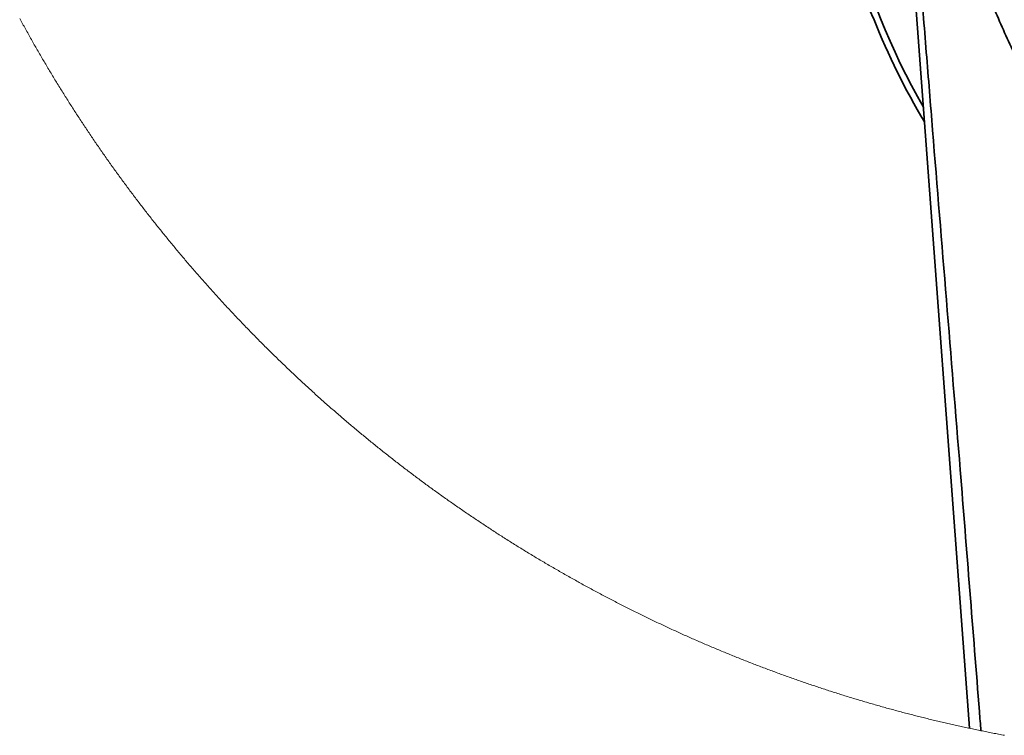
# Model space of a CAD drawing. Header units: millimetres. Extents: x 0 to 12118, y 0 to 8400.
# Tile 104 of 127: x 6072 to 6564, y 6370 to 6727. Entities that reach past the tile are written whole.
import ezdxf

# ---------------------------------------------------------------- set-up
doc = ezdxf.new("R2010")
doc.units = ezdxf.units.MM
doc.header["$LTSCALE"] = 20

msp = doc.modelspace()

# ---------------------------------------------------------------- linework, layer by layer
at = {"color": 7, "linetype": 'Continuous', "lineweight": 35}
msp.add_line((6546.816035, 6373.063641), (6512.758776, 6832.417803), dxfattribs=at)
at = {"color": 7, "linetype": 'Continuous', "lineweight": 18, "flags": 128}
msp.add_lwpolyline([(6071.937188, 6728.094654), (6072.296365, 6727.433042), (6072.656377, 6726.771908), (6073.017105, 6726.11125), (6073.378428, 6725.45083), (6073.740467, 6724.790888), (6074.10334, 6724.131303), (6074.466809, 6723.472075), (6074.830993, 6722.813206), (6075.195774, 6722.154813), (6075.561389, 6721.496658), (6075.927719, 6720.8391), (6076.294645, 6720.18178), (6076.662286, 6719.524937), (6077.030762, 6718.868451), (6077.399834, 6718.212323), (6077.769502, 6717.556553), (6078.140005, 6716.901259), (6078.511222, 6716.246324), (6078.883036, 6715.591865), (6079.255565, 6714.937763), (6079.62881, 6714.284019), (6080.002769, 6713.630633), (6080.377444, 6712.977724), (6080.752715, 6712.325172), (6081.128701, 6711.673098), (6081.505521, 6711.021261), (6081.882938, 6710.369902), (6082.260951, 6709.719019), (6082.639798, 6709.068494), (6083.019241, 6708.418326), (6083.399399, 6707.768636), (6083.780273, 6707.119303), (6084.161862, 6706.470327), (6084.544047, 6705.821829), (6084.927066, 6705.173807), (6085.310682, 6704.526024), (6085.694893, 6703.878717), (6086.079939, 6703.231888), (6086.465581, 6702.585416), (6086.851939, 6701.939301), (6087.239011, 6701.293664), (6087.626799, 6700.648503), (6088.015183, 6700.003581), (6088.404282, 6699.359255), (6088.794097, 6698.715167), (6089.184626, 6698.071675), (6089.575752, 6697.428422), (6089.967593, 6696.785765), (6090.360149, 6696.143346), (6090.753301, 6695.501404), (6091.147288, 6694.859939), (6091.541871, 6694.218831), (6091.937049, 6693.5782), (6092.333063, 6692.937927), (6092.729672, 6692.298131), (6093.126997, 6691.658692), (6093.524917, 6691.019731), (6093.923553, 6690.381246), (6094.322904, 6689.743118), (6094.722971, 6689.105349), (6095.123633, 6688.468056), (6095.525011, 6687.83124), (6095.926984, 6687.194781), (6096.329793, 6686.5588), (6096.733197, 6685.923295), (6097.137197, 6685.288148), (6097.541913, 6684.653358), (6097.947343, 6684.019046), (6098.353489, 6683.38521), (6098.760232, 6682.751851), (6099.167689, 6682.11885), (6099.575742, 6681.486325), (6099.98463, 6680.854158), (6100.393995, 6680.222468), (6100.804194, 6679.591255), (6101.214989, 6678.9604), (6101.626381, 6678.330021), (6102.038606, 6677.700119), (6102.451428, 6677.070575), (6102.864846, 6676.441507), (6103.278979, 6675.812917), (6103.693827, 6675.184803), (6104.109272, 6674.557047), (6104.525431, 6673.929768), (6104.942187, 6673.302846), (6105.359777, 6672.67652), (6105.777844, 6672.050552), (6106.196626, 6671.424942), (6106.616124, 6670.799928), (6107.036337, 6670.175271), (6107.457026, 6669.551091), (6107.87855, 6668.927388), (6108.30067, 6668.304043), (6108.723506, 6667.681174), (6109.146937, 6667.058783), (6109.571084, 6666.436868), (6109.995826, 6665.81543), (6110.421284, 6665.194349), (6110.847338, 6664.573746), (6111.274108, 6663.953619), (6111.701473, 6663.333969), (6112.129553, 6662.714796), (6112.55823, 6662.095981), (6112.987622, 6661.477642), (6113.417729, 6660.85978), (6113.848432, 6660.242395), (6114.279731, 6659.625487), (6114.711746, 6659.009056), (6115.144476, 6658.392982), (6115.577801, 6657.777386), (6116.011723, 6657.162385), (6116.44636, 6656.547742), (6116.881593, 6655.933576), (6117.317542, 6655.319767), (6117.754086, 6654.706554), (6118.191346, 6654.093819), (6118.629201, 6653.48144), (6119.067772, 6652.869658), (6119.506939, 6652.258234), (6119.946822, 6651.647286), (6120.3873, 6651.036816), (6120.828374, 6650.426822), (6121.270164, 6649.817305), (6121.712669, 6649.208264), (6122.155651, 6648.599701), (6122.599467, 6647.991614), (6123.04376, 6647.384005), (6123.488768, 6646.776872), (6123.934492, 6646.170096), (6124.380811, 6645.563917), (6124.827727, 6644.958215), (6125.275358, 6644.35287), (6125.723585, 6643.748121), (6126.172408, 6643.143849), (6126.621946, 6642.540054), (6127.07208, 6641.936617), (6127.52293, 6641.333775), (6127.974375, 6640.731411), (6128.426417, 6640.129404), (6128.879174, 6639.527993), (6129.332527, 6638.927059), (6129.786476, 6638.326602), (6130.24114, 6637.726622), (6130.6964, 6637.127118), (6131.152257, 6636.528091), (6131.608828, 6635.929542), (6132.065996, 6635.331469), (6132.523879, 6634.733992), (6132.982238, 6634.136872), (6133.441433, 6633.54023), (6133.901104, 6632.944183), (6134.36149, 6632.348614), (6134.822472, 6631.753402), (6135.284051, 6631.158786), (6135.746344, 6630.564647), (6136.209234, 6629.970984), (6136.67272, 6629.377799), (6137.136801, 6628.78521), (6137.601598, 6628.192978), (6138.066991, 6627.601342), (6138.532981, 6627.010183), (6138.999685, 6626.419501), (6139.466985, 6625.829296), (6139.934882, 6625.239568), (6140.403374, 6624.650435), (6140.872582, 6624.061661), (6141.342386, 6623.473482), (6141.812786, 6622.88578), (6142.283782, 6622.298555), (6142.755493, 6621.711926), (6143.2278, 6621.125655), (6143.700703, 6620.53998), (6144.174203, 6619.954781), (6144.648298, 6619.370179), (6145.123108, 6618.785934), (6145.598515, 6618.202286), (6146.074518, 6617.619114), (6146.551117, 6617.036419), (6147.028431, 6616.45432), (6147.506221, 6615.872579), (6147.984727, 6615.291433), (6148.46383, 6614.710884), (6148.943528, 6614.130692), (6149.423941, 6613.551097), (6149.904831, 6612.971978), (6150.386437, 6612.393336), (6150.868639, 6611.81529), (6151.351436, 6611.237721), (6151.83483, 6610.660629), (6152.31882, 6610.084133), (6152.803525, 6609.508114), (6153.288706, 6608.932571), (6153.774603, 6608.357625), (6154.261097, 6607.783155), (6154.748186, 6607.209163), (6155.235871, 6606.635766), (6155.724152, 6606.062846), (6156.213029, 6605.490403), (6156.702503, 6604.918556), (6157.192691, 6604.347186), (6157.683357, 6603.776293), (6158.174738, 6603.205995), (6158.666714, 6602.636175), (6159.159287, 6602.066951), (6159.652337, 6601.498203), (6160.146102, 6600.929933), (6160.640462, 6600.362258), (6161.135419, 6599.79506), (6161.631092, 6599.228339), (6162.127241, 6598.662214), (6162.623986, 6598.096685), (6163.121327, 6597.531633), (6163.619264, 6596.967058), (6164.117917, 6596.403079), (6164.617046, 6595.839577), (6165.116771, 6595.27667), (6165.617212, 6594.714241), (6166.118129, 6594.152288), (6166.619643, 6593.590932), (6167.121872, 6593.030171), (6167.624577, 6592.469888), (6168.127998, 6591.910081), (6168.631896, 6591.35087), (6169.136389, 6590.792255), (6169.641598, 6590.234117), (6170.147284, 6589.676456), (6170.653566, 6589.119391), (6171.160444, 6588.562922), (6171.668037, 6588.00693), (6172.176107, 6587.451415), (6172.684773, 6586.896496), (6173.194035, 6586.342173), (6173.703893, 6585.788326), (6174.214347, 6585.235076), (6174.725398, 6584.682302), (6175.236925, 6584.130125), (6175.749167, 6583.578424), (6176.262005, 6583.02732), (6176.775321, 6582.476811), (6177.289351, 6581.92678), (6177.803858, 6581.377225), (6178.318962, 6580.828385), (6178.834661, 6580.279903), (6179.350957, 6579.732137), (6179.867848, 6579.184847), (6180.385336, 6578.638153), (6180.903419, 6578.091936), (6181.42198, 6577.546315), (6181.941136, 6577.001171), (6182.461008, 6576.456742), (6182.981356, 6575.912671), (6183.502301, 6575.369315), (6184.023722, 6574.826436), (6184.545859, 6574.284153), (6185.068472, 6573.742347), (6185.591801, 6573.201137), (6186.115607, 6572.660522), (6186.639889, 6572.120385), (6187.164887, 6571.580844), (6187.690481, 6571.041899), (6188.216551, 6570.50355), (6188.743218, 6569.965677), (6189.270481, 6569.428401), (6189.798339, 6568.891601), (6190.326675, 6568.355398), (6190.855607, 6567.819791), (6191.385134, 6567.284779), (6191.915258, 6566.750245), (6192.445978, 6566.216426), (6192.977174, 6565.682964), (6193.508967, 6565.150218), (6194.041356, 6564.617948), (6194.574221, 6564.086394), (6195.107802, 6563.555198), (6195.64186, 6563.024716), (6196.176394, 6562.494712), (6196.711644, 6561.965423), (6197.24737, 6561.436491), (6197.783693, 6560.908275), (6198.320612, 6560.380654), (6198.858007, 6559.853511), (6199.395999, 6559.326963), (6199.934586, 6558.801012), (6200.473651, 6558.275537), (6201.013311, 6557.750778), (6201.553567, 6557.226496), (6202.094301, 6556.702809), (6202.63563, 6556.179719), (6203.177556, 6555.657225), (6203.719958, 6555.135326), (6204.262956, 6554.613905), (6204.806551, 6554.09308), (6205.350622, 6553.57285), (6205.895289, 6553.053217), (6206.440552, 6552.53418), (6206.986292, 6552.015738), (6207.532629, 6551.497893), (6208.079442, 6550.980525), (6208.626851, 6550.463753), (6209.174856, 6549.947576), (6209.723338, 6549.432115), (6210.272416, 6548.917131), (6210.82209, 6548.402624), (6211.372241, 6547.888832), (6211.922868, 6547.375636), (6212.474092, 6546.862917), (6213.025912, 6546.350913), (6213.578209, 6545.839386), (6214.131101, 6545.328574), (6214.68459, 6544.818239), (6215.238556, 6544.3085), (6215.792998, 6543.799357), (6216.348036, 6543.29093), (6216.903671, 6542.782979), (6217.459782, 6542.275624), (6218.01643, 6541.768866), (6218.573614, 6541.262703), (6219.131335, 6540.757017), (6219.689652, 6540.252047), (6220.248445, 6539.747672), (6220.807775, 6539.243894), (6221.367642, 6538.740711), (6221.928104, 6538.238125), (6222.489043, 6537.736134), (6223.050519, 6537.234621), (6223.612531, 6536.733823), (6224.17508, 6536.233621), (6224.738165, 6535.734014), (6225.301787, 6535.235004), (6225.865885, 6534.73659), (6226.430579, 6534.238772), (6226.995751, 6533.74155), (6227.561518, 6533.244924), (6228.127762, 6532.748895), (6228.694542, 6532.253461), (6229.261859, 6531.758623), (6229.829653, 6531.264381), (6230.398043, 6530.770855), (6230.96691, 6530.277805), (6231.536313, 6529.785352), (6232.106253, 6529.293613), (6232.676669, 6528.802471), (6233.247622, 6528.311806), (6233.819111, 6527.821855), (6234.391137, 6527.332501), (6234.963699, 6526.843743), (6235.536738, 6526.355581), (6236.110314, 6525.868015), (6236.684366, 6525.381164), (6237.259015, 6524.894791), (6237.83414, 6524.409132), (6238.409742, 6523.92395), (6238.98588, 6523.439484), (6239.562555, 6522.955613), (6240.139767, 6522.472339), (6240.717455, 6521.98966), (6241.29568, 6521.507697), (6241.874381, 6521.026211), (6242.453619, 6520.54544), (6243.033334, 6520.065265), (6243.613585, 6519.585686), (6244.194373, 6519.106703), (6244.775637, 6518.628435), (6245.357379, 6518.150644), (6245.939656, 6517.673569), (6246.522471, 6517.197089), (6247.105762, 6516.721206), (6247.689589, 6516.246037), (6248.273893, 6515.771346), (6248.858675, 6515.29737), (6249.443992, 6514.82399), (6250.029787, 6514.351206), (6250.616118, 6513.879137), (6251.202925, 6513.407664), (6251.790269, 6512.936788), (6252.37809, 6512.466507), (6252.966388, 6511.996822), (6253.555223, 6511.527853), (6254.144534, 6511.05948), (6254.734381, 6510.591702), (6255.324646, 6510.124521), (6255.915507, 6509.658055), (6256.506785, 6509.192185), (6257.0986, 6508.726911), (6257.690891, 6508.262353), (6258.283659, 6507.798271), (6258.876964, 6507.335024), (6259.470686, 6506.872253), (6260.064944, 6506.410198), (6260.659739, 6505.948739), (6261.254951, 6505.487876), (6261.850699, 6505.027609), (6262.446924, 6504.568057), (6263.043626, 6504.109101), (6263.640805, 6503.650861), (6264.238521, 6503.193216), (6264.836653, 6502.736168), (6265.435322, 6502.279835), (6266.034468, 6501.823978), (6266.634091, 6501.368957), (6267.234191, 6500.914411), (6267.834767, 6500.460582), (6268.43582, 6500.007348), (6269.03741, 6499.55483), (6269.639417, 6499.102907), (6270.24196, 6498.651581), (6270.844921, 6498.20097), (6271.448418, 6497.750955), (6272.052332, 6497.301655), (6272.656783, 6496.852832), (6273.261651, 6496.404843), (6273.867055, 6495.957332), (6274.472936, 6495.510535), (6275.079235, 6495.064454), (6275.68601, 6494.618969), (6276.293322, 6494.17408), (6276.901051, 6493.729906), (6277.509256, 6493.286328), (6278.117939, 6492.843347), (6278.727099, 6492.40108), (6279.336735, 6491.959529), (6279.946848, 6491.518574), (6280.557438, 6491.078215), (6281.168445, 6490.638571), (6281.779929, 6490.199523), (6282.39195, 6489.761071), (6283.004328, 6489.323335), (6283.617242, 6488.886313), (6284.230634, 6488.449888), (6284.844442, 6488.014178), (6285.458728, 6487.578945), (6286.07349, 6487.144546), (6286.68867, 6486.710744), (6287.304386, 6486.277537), (6287.920519, 6485.845046), (6288.537069, 6485.41327), (6289.154156, 6484.981971), (6289.77166, 6484.551506), (6290.389582, 6484.121637), (6291.00804, 6483.692365), (6291.626915, 6483.263807), (6292.246266, 6482.835846), (6292.866036, 6482.4086), (6293.486281, 6481.982069), (6294.106945, 6481.556134), (6294.728085, 6481.130795), (6295.349701, 6480.706291), (6295.971736, 6480.282264), (6296.594246, 6479.858952), (6297.217175, 6479.436355), (6297.84058, 6479.014354), (6298.464461, 6478.593068), (6299.08876, 6478.172498), (6299.713477, 6477.752523), (6300.33867, 6477.333145), (6300.96428, 6476.914482), (6301.590367, 6476.496534), (6302.216872, 6476.079183), (6302.843853, 6475.662546), (6303.471252, 6475.246625), (6304.099067, 6474.8313), (6304.72736, 6474.41669), (6305.356129, 6474.002676), (6305.985256, 6473.589377), (6306.61486, 6473.176675), (6307.244941, 6472.764687), (6307.875379, 6472.353415), (6308.506294, 6471.942739), (6309.137686, 6471.532779), (6309.769436, 6471.123533), (6310.401662, 6470.714884), (6311.034366, 6470.30695), (6311.667427, 6469.899731), (6312.300964, 6469.493108), (6312.934919, 6469.0872), (6313.569292, 6468.681889), (6314.204141, 6468.277292), (6314.839347, 6467.873411), (6315.475031, 6467.470126), (6316.111132, 6467.067556), (6316.74765, 6466.665702), (6317.384645, 6466.264563), (6318.021997, 6465.864019), (6318.659826, 6465.464191), (6319.298073, 6465.064959), (6319.936737, 6464.666443), (6320.575818, 6464.268641), (6321.215316, 6463.871555), (6321.855231, 6463.475065), (6322.495564, 6463.07929), (6323.136314, 6462.684231), (6323.777541, 6462.289767), (6324.419125, 6461.896138), (6325.061127, 6461.502986), (6325.703605, 6461.110668), (6326.346441, 6460.718946), (6326.989695, 6460.32794), (6327.633425, 6459.937649), (6328.277513, 6459.548073), (6328.922018, 6459.159093), (6329.56694, 6458.770828), (6330.212279, 6458.383279), (6330.858036, 6457.996325), (6331.50421, 6457.610207), (6332.150801, 6457.224684), (6332.79775, 6456.839876), (6333.445116, 6456.455665), (6334.092959, 6456.072287), (6334.74116, 6455.689506), (6335.389777, 6455.307441), (6336.038753, 6454.925971), (6336.688205, 6454.545336), (6337.338015, 6454.165296), (6337.988242, 6453.785973), (6338.638886, 6453.407364), (6339.289948, 6453.02947), (6339.941367, 6452.652173), (6340.593203, 6452.27571), (6341.245457, 6451.899843), (6341.898068, 6451.524692), (6342.551097, 6451.150136), (6343.204542, 6450.776415), (6343.858346, 6450.40329), (6344.512566, 6450.030999), (6345.167204, 6449.659305), (6345.822199, 6449.288325), (6346.477612, 6448.917942), (6347.133442, 6448.548393), (6347.78963, 6448.17944), (6348.446234, 6447.811322), (6349.103197, 6447.4438), (6349.760576, 6447.076993), (6350.418314, 6446.710901), (6351.076468, 6446.345406), (6351.73498, 6445.980744), (6352.39391, 6445.616679), (6353.053197, 6445.253448), (6353.712901, 6444.890814), (6354.372963, 6444.528894), (6355.033442, 6444.16769), (6355.694278, 6443.807201), (6356.355532, 6443.447428), (6357.017144, 6443.08825), (6357.679113, 6442.729907), (6358.341499, 6442.372279), (6359.004243, 6442.015247), (6359.667405, 6441.658931), (6360.330864, 6441.303329), (6360.9948, 6440.948563), (6361.659034, 6440.594392), (6362.323686, 6440.240936), (6362.988695, 6439.888077), (6363.654061, 6439.536052), (6364.319845, 6439.184742), (6364.985987, 6438.834147), (6365.652486, 6438.484149), (6366.319343, 6438.134985), (6366.986617, 6437.786417), (6367.654248, 6437.438683), (6368.322238, 6437.091546), (6368.990584, 6436.745243), (6369.659289, 6436.399536), (6370.328411, 6436.054544), (6370.99783, 6435.710387), (6371.667667, 6435.366826), (6372.337862, 6435.02398), (6373.008414, 6434.681849), (6373.679324, 6434.340434), (6374.350592, 6433.999853), (6375.022276, 6433.659868), (6375.694259, 6433.320599), (6376.3666, 6432.982044), (6377.039357, 6432.644205), (6377.712413, 6432.307081), (6378.385826, 6431.970673), (6379.059657, 6431.635098), (6379.733785, 6431.30012), (6380.408331, 6430.965857), (6381.083175, 6430.63231), (6381.758376, 6430.299478), (6382.433935, 6429.96736), (6383.109852, 6429.636078), (6383.786126, 6429.305391), (6384.462758, 6428.97542), (6385.139748, 6428.646164), (6385.817035, 6428.317742), (6386.49474, 6427.989917), (6387.172743, 6427.662926), (6387.851103, 6427.336531), (6388.529821, 6427.01097), (6389.208897, 6426.686006), (6389.888271, 6426.361875), (6390.568062, 6426.038341), (6391.248151, 6425.715642), (6391.928598, 6425.393658), (6392.609342, 6425.072389), (6393.290444, 6424.751835), (6393.971904, 6424.431996), (6394.653722, 6424.112873), (6395.335837, 6423.794465), (6396.018311, 6423.476772), (6396.701141, 6423.159914), (6397.38427, 6422.843652), (6398.067757, 6422.528224), (6398.751601, 6422.213392), (6399.435743, 6421.899395), (6400.120243, 6421.586113), (6400.80504, 6421.273546), (6401.490196, 6420.961695), (6402.175649, 6420.650558), (6402.86146, 6420.340137), (6403.547629, 6420.030551), (6404.234096, 6419.72156), (6404.92086, 6419.413404), (6405.608042, 6419.105964), (6406.295463, 6418.799119), (6406.983241, 6418.493109), (6407.671317, 6418.187933), (6408.35975, 6417.883353), (6409.048542, 6417.579489), (6409.737571, 6417.276459), (6410.426959, 6416.974025), (6411.116704, 6416.672425), (6411.806747, 6416.371541), (6412.497088, 6416.071372), (6413.187727, 6415.772037), (6413.878723, 6415.473299), (6414.570018, 6415.175395), (6415.26167, 6414.878206), (6415.953621, 6414.581613), (6416.645869, 6414.285974), (6417.338415, 6413.990931), (6418.031319, 6413.696604), (6418.724521, 6413.40311), (6419.418021, 6413.110332), (6420.111819, 6412.81827), (6420.805915, 6412.526922), (6421.500369, 6412.23629), (6422.195121, 6411.946492), (6422.890171, 6411.65741), (6423.585518, 6411.369042), (6424.281164, 6411.08139), (6424.977168, 6410.794454), (6425.67341, 6410.508351), (6426.370009, 6410.222964), (6427.066847, 6409.938292), (6427.764042, 6409.654336), (6428.461536, 6409.371095), (6429.159328, 6409.088688), (6429.857417, 6408.806996), (6430.555805, 6408.52602), (6431.25449, 6408.245759), (6431.953415, 6407.966332), (6432.652696, 6407.687502), (6433.352276, 6407.409625), (6434.052154, 6407.132344), (6434.752329, 6406.855779), (6435.452744, 6406.580048), (6436.153515, 6406.305032), (6436.854526, 6406.030731), (6437.555894, 6405.757265), (6438.2575, 6405.484395), (6438.959404, 6405.212359), (6439.661606, 6404.941158), (6440.364107, 6404.670553), (6441.066845, 6404.400783), (6441.769882, 6404.131727), (6442.473277, 6403.863387), (6443.17691, 6403.595881), (6443.880781, 6403.329091), (6444.58501, 6403.063016), (6445.289477, 6402.797656), (6445.994242, 6402.533131), (6446.699246, 6402.26932), (6447.404607, 6402.006226), (6448.110207, 6401.743965), (6448.816045, 6401.48242), (6449.522241, 6401.22159), (6450.228675, 6400.961475), (6450.935348, 6400.702195), (6451.642319, 6400.44363), (6452.349588, 6400.18578), (6453.057154, 6399.928765), (6453.764959, 6399.672465), (6454.473003, 6399.416881), (6455.181345, 6399.16213), (6455.889984, 6398.908095), (6456.598862, 6398.654776), (6457.308038, 6398.402171), (6458.017453, 6398.150401), (6458.727106, 6397.899346), (6459.437057, 6397.649126), (6460.147306, 6397.399621), (6460.857793, 6397.150831), (6461.568519, 6396.902757), (6462.279543, 6396.655517), (6462.990864, 6396.409111), (6463.702365, 6396.163301), (6464.414164, 6395.918326), (6465.12626, 6395.674066), (6465.838536, 6395.430641), (6466.551109, 6395.187931), (6467.263981, 6394.945936), (6467.977031, 6394.704776), (6468.69038, 6394.464331), (6469.404026, 6394.224601), (6470.117851, 6393.985705), (6470.831975, 6393.747525), (6471.546336, 6393.51006), (6472.260936, 6393.27343), (6472.975834, 6393.037515), (6473.690911, 6392.802434), (6474.406286, 6392.568068), (6475.1219, 6392.334418), (6475.837751, 6392.101602), (6476.553901, 6391.869502), (6477.27023, 6391.638117), (6477.986857, 6391.407566), (6478.703662, 6391.17773), (6479.420765, 6390.948729), (6480.138107, 6390.720444), (6480.855688, 6390.492873), (6481.573506, 6390.266137), (6482.291564, 6390.040116), (6483.009859, 6389.81493), (6483.728393, 6389.590459), (6484.447166, 6389.366703), (6485.166176, 6389.143782), (6485.885426, 6388.921575), (6486.604913, 6388.700204), (6487.324639, 6388.479547), (6488.044544, 6388.259726), (6488.764747, 6388.040619), (6489.485189, 6387.822227), (6490.205809, 6387.60467), (6490.926667, 6387.387829), (6491.647824, 6387.171822), (6492.369159, 6386.95653), (6493.090733, 6386.741953), (6493.812486, 6386.528211), (6494.534536, 6386.315184), (6495.256766, 6386.102991), (6495.979234, 6385.891514), (6496.70194, 6385.680871), (6497.424885, 6385.470943), (6498.148008, 6385.26185), (6498.87137, 6385.053472), (6499.594971, 6384.84581), (6500.31875, 6384.638982), (6501.042768, 6384.432869), (6501.767024, 6384.22759), (6502.491518, 6384.023027), (6503.216191, 6383.819299), (6503.941103, 6383.616285), (6504.666194, 6383.414106), (6505.391522, 6383.212643), (6506.11703, 6383.012013), (6506.842776, 6382.812099), (6507.568761, 6382.612901), (6508.294924, 6382.414536), (6509.021326, 6382.217007), (6509.747907, 6382.020192), (6510.474726, 6381.824093), (6511.201724, 6381.628828), (6511.92896, 6381.434278), (6512.656375, 6381.240563), (6513.384029, 6381.047683), (6514.111861, 6380.855398), (6514.839872, 6380.664067), (6515.568122, 6380.473452), (6516.29655, 6380.283551), (6517.025217, 6380.094485), (6517.754062, 6379.906135), (6518.483087, 6379.718618), (6519.212349, 6379.531817), (6519.941791, 6379.345851), (6520.671412, 6379.1606), (6521.40127, 6378.976183), (6522.131308, 6378.792481), (6522.861525, 6378.609614), (6523.59192, 6378.427582), (6524.322554, 6378.246264), (6525.053366, 6378.065662), (6525.784358, 6377.885895), (6526.515528, 6377.706842), (6527.246936, 6377.528624), (6527.978524, 6377.351241), (6528.71023, 6377.174573), (6529.442175, 6376.99862), (6530.174299, 6376.823502), (6530.906662, 6376.649218), (6531.639143, 6376.475649), (6532.371803, 6376.302795), (6533.104702, 6376.130776), (6533.83772, 6375.959592), (6534.570976, 6375.789123), (6535.304352, 6375.619488), (6536.037966, 6375.450568), (6536.771759, 6375.282483), (6537.505671, 6375.115232), (6538.239821, 6374.948578), (6538.97415, 6374.782877), (6539.708599, 6374.617891), (6540.443226, 6374.453621), (6541.178092, 6374.290304), (6541.913076, 6374.127583), (6542.64824, 6373.965697), (6543.383583, 6373.804645), (6544.119104, 6373.644428), (6544.854804, 6373.484807), (6545.590683, 6373.326139), (6546.326681, 6373.168187), (6546.816035, 6373.063641), (6547.552332, 6372.907), (6548.288807, 6372.751074), (6549.02546, 6372.595982), (6549.762233, 6372.441726), (6550.499185, 6372.288184), (6551.236316, 6372.135477), (6551.973625, 6371.983485), (6552.524849, 6371.870475), (6553.262397, 6371.719794), (6554.000124, 6371.570067), (6554.738029, 6371.421056), (6555.476054, 6371.272759), (6556.214257, 6371.125297), (6556.95264, 6370.97867), (6557.691141, 6370.832758), (6558.429822, 6370.68768), (6559.168621, 6370.543437), (6559.9076, 6370.399909), (6560.646697, 6370.257096), (6561.385974, 6370.115237), (6562.125429, 6369.974093), (6562.865003, 6369.833665), (6563.604697, 6369.694071), (6564.344569, 6369.555311)], dxfattribs=at)
at = {"color": 7, "linetype": 'Continuous', "lineweight": 35}
for centre, radius, start, end in [((6821.910294, 6855.338854), 344.000043, 80.90031595, 209.92890545), ((6823.736652, 6881.874947), 359.530178, 175.61899518, 205.45663492), ((6821.90462, 6855.336085), 347.243072, 201.62990882, 211.02194666)]:
    msp.add_arc(centre, radius, start, end, dxfattribs=at)
for points, knots in [([(6712.09751, 6445.442753), (6702.764121, 6462.705638), (6684.097732, 6497.230689), (6656.74905, 6549.364401), (6633.031812, 6593.63382), (6612.579481, 6629.821632), (6596.290918, 6658.415432), (6581.803395, 6684.944866), (6569.451139, 6709.569343), (6559.236965, 6732.241288), (6550.208327, 6755.393082), (6542.540451, 6779.161553), (6536.727108, 6803.627956), (6533.046152, 6828.686078), (6531.54561, 6853.983734), (6532.393921, 6879.297525), (6535.511544, 6904.448868), (6540.647151, 6929.326057), (6547.82867, 6953.741532), (6557.120323, 6977.777874), (6568.678482, 7001.219774), (6582.49643, 7023.865), (6598.308824, 7045.245186), (6615.603508, 7064.68136), (6634.18963, 7082.083188), (6653.791097, 7097.49911), (6674.674097, 7111.201927), (6696.305831, 7122.832285), (6718.511621, 7132.345874), (6741.076201, 7139.852262), (6764.189123, 7145.46439), (6787.443112, 7149.067383), (6810.692259, 7150.681342), (6833.759048, 7150.268027), (6851.830718, 7148.854317), (6862.041618, 7146.942102), (6864.694818, 7146.445231)], [0, 0, 0, 0, 0.0616277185, 0.1232528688, 0.1848810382, 0.219333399, 0.2537872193, 0.2882259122, 0.3142451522, 0.3402833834, 0.3662878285, 0.3922458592, 0.418652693, 0.4451642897, 0.4716831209, 0.4981306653, 0.524588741, 0.5511791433, 0.5778162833, 0.6044200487, 0.6320091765, 0.6597813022, 0.6876188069, 0.715409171, 0.7413657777, 0.7674761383, 0.7936263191, 0.8197078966, 0.8445005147, 0.8694003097, 0.8943027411, 0.9191048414, 0.9432144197, 0.9673848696, 0.9915252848, 1, 1, 1, 1]), ([(6552.524849, 6371.870475), (6552.273852, 6375.092081), (6550.452708, 6398.466877), (6547.004817, 6441.975107), (6541.517666, 6510.567397), (6535.278371, 6587.300968), (6529.59867, 6656.871178), (6525.223274, 6711.121964), (6522.636718, 6743.593285), (6520.563975, 6769.607387), (6518.977794, 6789.097732), (6517.361711, 6808.421544), (6516.222388, 6821.225964), (6515.657528, 6827.57421)], [0, 0, 0, 0, 0.0212035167, 0.1538449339, 0.2863860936, 0.4727284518, 0.659014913, 0.7444088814, 0.8298656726, 0.8727593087, 0.9156484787, 0.9581797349, 1, 1, 1, 1])]:
    msp.add_open_spline(points, degree=3, knots=knots, dxfattribs=at)

doc.saveas('drawing.dxf')
